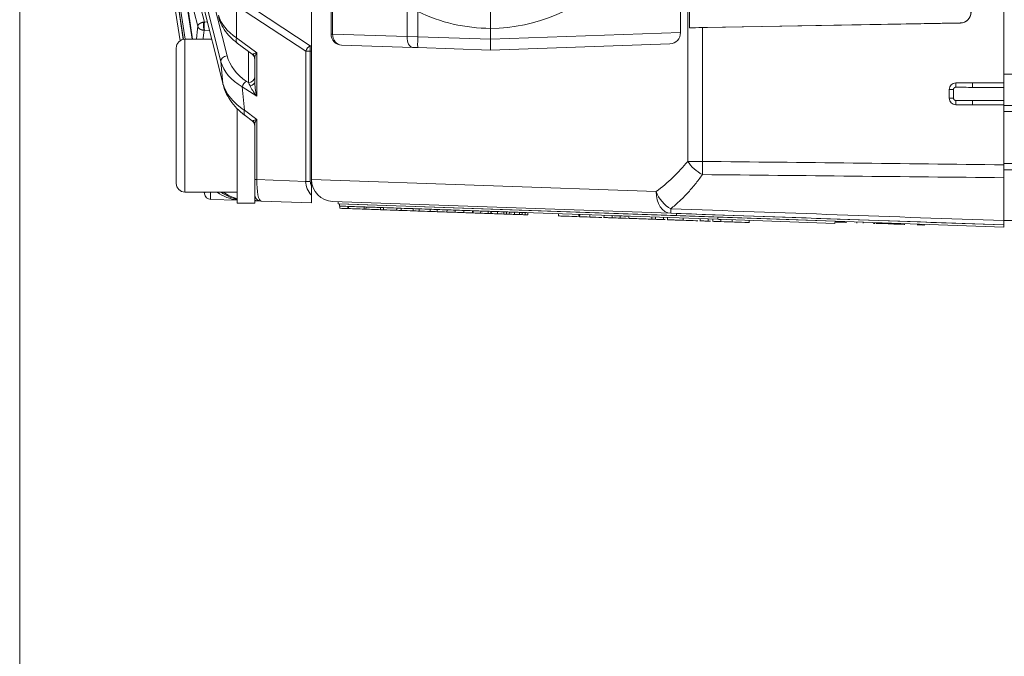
# Model space of a CAD drawing. Header units: millimetres. Extents: x 4 to 836, y 5 to 589.
# Tile 76 of 163: x 463 to 509, y 437 to 466. Entities that reach past the tile are written whole.
import ezdxf

# ---------------------------------------------------------------- set-up
doc = ezdxf.new("R2010")
doc.units = ezdxf.units.MM
doc.layers.add('1', color=7, linetype='Continuous', true_color=0xffffff)

msp = doc.modelspace()

# ---------------------------------------------------------------- linework, layer by layer
at = {"layer": '1', "color": 251, "linetype": 'Continuous', "lineweight": 18}
for p, q in [((463.492, 414.08), (463.492, 552.791)), ((508.558, 463.335), (509.158, 463.335)), ((508.558, 456.635), (509.158, 456.635))]:
    msp.add_line(p, q, dxfattribs=at)
at = {"layer": '1', "color": 252, "linetype": 'Continuous', "lineweight": 18}
for p, q in [((476.858, 508.352), (476.858, 458.518)), ((508.558, 503.935), (508.558, 462.935)), ((494.164, 465.467), (494.164, 501.404)), ((506.561, 465.684), (494.164, 465.467)), ((494.756, 465.471), (506.568, 465.677)), ((506.058, 462.235), (506.058, 462.635)), ((506.358, 462.935), (507.126, 462.935)), ((507.126, 462.935), (507.126, 462.935)), ((507.126, 462.935), (508.558, 462.935)), ((508.558, 462.935), (508.558, 462.735)), ((508.558, 462.735), (508.558, 462.135)), ((507.126, 461.935), (506.358, 461.935)), ((508.558, 461.935), (507.126, 461.935)), ((508.558, 462.135), (508.558, 461.935)), ((508.558, 461.935), (508.558, 459.186)), ((509.158, 461.91), (508.558, 461.91)), ((508.558, 458.96), (509.158, 458.96)), ((508.558, 456.628), (508.558, 458.597)), ((476.858, 458.508), (476.858, 458.518)), ((493.309, 456.968), (477.823, 457.509))]:
    msp.add_line(p, q, dxfattribs=at)
at = {"layer": '1', "color": 252, "linetype": 'Continuous', "lineweight": 13}
for p, q in [((494.084, 459.346), (494.084, 507.525)), ((494.756, 465.471), (494.756, 459.346)), ((506.568, 465.677), (506.561, 465.684)), ((506.255, 462.635), (506.058, 462.635)), ((506.255, 462.235), (506.255, 462.635)), ((506.357, 462.737), (506.358, 462.935)), ((507.126, 462.935), (507.126, 462.735)), ((507.126, 462.735), (508.558, 462.735)), ((506.255, 462.235), (506.058, 462.235)), ((506.357, 462.134), (506.358, 461.935)), ((508.558, 462.135), (507.126, 462.135)), ((507.126, 462.135), (507.126, 461.935)), ((508.558, 461.625), (509.158, 461.625)), ((494.756, 459.346), (494.084, 459.346)), ((508.558, 459.245), (509.158, 459.245)), ((476.858, 458.518), (492.637, 457.967))]:
    msp.add_line(p, q, dxfattribs=at)
at = {"layer": '1', "color": 27, "linetype": 'Continuous', "lineweight": 18}
for p, q in [((477.749, 465.173), (477.749, 501.698)), ((493.752, 501.632), (493.752, 465.239)), ((470.376, 472.609), (472.803, 462.863)), ((470.19, 470.207), (470.983, 464.928)), ((470.843, 464.872), (470.233, 468.723)), ((470.835, 468.741), (471.407, 464.935)), ((485.049, 465.435), (485.049, 464.935)), ((485.049, 464.435), (485.049, 464.935)), ((473.458, 464.761), (474.137, 464.256)), ((481.48, 464.56), (478.232, 464.673)), ((481.723, 464.552), (481.48, 464.56)), ((485.049, 464.435), (481.723, 464.552)), ((493.269, 464.722), (485.049, 464.435)), ((474.258, 462.993), (474.258, 464.061)), ((473.818, 461.442), (474.137, 461.204)), ((474.258, 458.508), (474.258, 461.009)), ((474.258, 457.825), (474.258, 458.508)), ((476.858, 458.508), (476.858, 458.194)), ((471.954, 457.859), (471.941, 457.935)), ((476.858, 457.791), (476.858, 457.445)), ((473.458, 457.563), (472.239, 457.606)), ((474.548, 457.525), (474.258, 457.535)), ((476.858, 457.445), (474.548, 457.525))]:
    msp.add_line(p, q, dxfattribs=at)
at = {"layer": '1', "color": 27, "linetype": 'Continuous', "lineweight": 13}
for p, q in [((477.818, 501.698), (477.818, 465.173)), ((470.406, 474.408), (472.989, 464.181)), ((472.703, 463.911), (470.119, 474.138)), ((470.37, 472.657), (472.797, 462.911)), ((470.553, 470.419), (471.385, 464.935)), ((470.189, 470.227), (470.986, 464.929)), ((471.072, 464.935), (470.267, 470.244)), ((471.059, 469.254), (471.95, 465.727)), ((470.843, 468.704), (471.409, 464.935)), ((471.644, 465.534), (470.843, 468.704)), ((473.626, 466.72), (476.79, 464.639)), ((481.237, 465.06), (481.237, 466.759)), ((473.425, 466.474), (473.425, 465.002)), ((476.588, 464.394), (473.425, 466.474)), ((481.723, 466.202), (481.723, 465.051)), ((472.089, 465.731), (471.95, 465.727)), ((471.95, 465.349), (472.186, 465.341)), ((473.425, 465.002), (474.346, 464.317)), ((477.818, 465.173), (477.749, 465.173)), ((477.818, 465.173), (481.237, 465.06)), ((481.237, 465.06), (481.723, 465.051)), ((481.723, 465.051), (485.049, 464.935)), ((485.049, 464.935), (493.752, 465.239)), ((476.79, 464.639), (476.858, 464.642)), ((476.79, 464.639), (476.801, 464.394)), ((473.969, 462.955), (473.969, 464.382)), ((474.346, 464.317), (474.346, 462.328)), ((476.588, 464.394), (476.801, 464.394)), ((476.588, 458.43), (476.588, 464.394)), ((476.858, 464.396), (476.801, 464.394)), ((476.801, 464.394), (476.801, 458.43)), ((472.797, 462.911), (472.703, 463.911)), ((474.346, 462.328), (473.683, 462.764)), ((473.683, 462.764), (473.785, 461.682)), ((473.884, 463.01), (473.969, 462.955)), ((473.785, 461.682), (474.346, 461.265)), ((474.346, 461.265), (474.346, 458.508)), ((474.258, 458.508), (474.346, 458.508)), ((474.346, 458.508), (476.588, 458.43)), ((476.588, 458.43), (476.801, 458.43))]:
    msp.add_line(p, q, dxfattribs=at)
at = {"layer": '1', "color": 9, "linetype": 'Continuous', "lineweight": 13}
for p, q in [((471.058, 460.095), (471.058, 464.935)), ((471.058, 457.935), (471.058, 460.095))]:
    msp.add_line(p, q, dxfattribs=at)
at = {"layer": '1', "color": 9, "linetype": 'Continuous', "lineweight": 18}
for p, q in [((472.287, 464.935), (471.058, 464.935)), ((470.658, 464.535), (470.658, 460.248)), ((473.458, 461.435), (473.458, 461.762)), ((473.458, 457.435), (473.458, 461.435)), ((470.658, 460.248), (470.658, 458.335)), ((471.058, 457.935), (473.458, 457.935)), ((474.258, 457.435), (474.258, 457.825)), ((473.458, 457.435), (474.258, 457.435))]:
    msp.add_line(p, q, dxfattribs=at)
at = {"layer": '1', "color": 18, "linetype": 'Continuous', "lineweight": 18}
for p, q in [((478.073, 457.4), (478.077, 457.5)), ((478.073, 457.4), (493.564, 456.859)), ((493.564, 456.859), (493.567, 456.959)), ((493.564, 456.859), (508.555, 456.335)), ((493.567, 456.959), (508.558, 456.435)), ((508.555, 456.335), (508.558, 456.435))]:
    msp.add_line(p, q, dxfattribs=at)
at = {"layer": '1', "color": 7, "linetype": 'Continuous', "lineweight": 18}
for p, q in [((478.144, 457.397), (478.14, 457.297)), ((478.14, 457.297), (495.456, 456.692)), ((478.144, 457.397), (495.459, 456.792)), ((488.388, 457.04), (488.388, 457.039)), ((488.425, 457.038), (488.425, 457.038)), ((488.506, 457.036), (488.506, 457.035)), ((488.66, 457.03), (488.66, 457.029)), ((489.176, 457.011), (489.176, 457.012)), ((489.941, 456.985), (489.941, 456.985)), ((489.976, 456.984), (489.976, 456.984)), ((490.03, 456.982), (490.03, 456.982)), ((495.459, 456.792), (495.456, 456.692)), ((495.459, 456.792), (500.83, 456.605)), ((495.456, 456.692), (500.827, 456.505)), ((500.677, 456.611), (500.677, 456.61)), ((500.83, 456.605), (500.827, 456.505)), ((501.192, 456.593), (501.191, 456.557)), ((501.341, 456.587), (501.339, 456.536)), ((501.344, 456.692), (501.344, 456.687)), ((501.823, 456.571), (501.821, 456.519)), ((501.826, 456.676), (501.826, 456.67)), ((502.115, 456.509), (502.117, 456.56)), ((502.12, 456.66), (502.12, 456.665)), ((502.641, 456.491), (502.643, 456.542)), ((502.646, 456.642), (502.646, 456.647)), ((502.911, 456.497), (502.912, 456.532)), ((502.917, 456.497), (502.917, 456.481)), ((502.922, 456.637), (502.922, 456.632)), ((503.427, 456.479), (503.428, 456.514)), ((503.859, 456.464), (503.86, 456.499)), ((504.007, 456.494), (504.006, 456.443)), ((504.011, 456.599), (504.011, 456.594)), ((504.809, 456.566), (504.809, 456.571)), ((504.853, 456.414), (504.855, 456.465)), ((504.858, 456.565), (504.858, 456.57)), ((504.908, 456.412), (504.909, 456.463)), ((504.913, 456.563), (504.913, 456.568))]:
    msp.add_line(p, q, dxfattribs=at)
at = {"layer": '1', "color": 163, "linetype": 'Continuous', "lineweight": 18}
for p, q in [((478.15, 457.296), (478.147, 457.196)), ((478.518, 457.283), (478.515, 457.183)), ((478.553, 457.282), (478.549, 457.182)), ((479.265, 457.257), (479.261, 457.157)), ((479.352, 457.254), (479.349, 457.154)), ((480.011, 457.231), (480.007, 457.131)), ((480.152, 457.226), (480.149, 457.126)), ((480.757, 457.205), (480.754, 457.105)), ((480.964, 457.198), (480.961, 457.098)), ((481.516, 457.179), (481.512, 457.079)), ((481.789, 457.169), (481.786, 457.069)), ((482.288, 457.152), (482.284, 457.052)), ((482.615, 457.14), (482.611, 457.04)), ((483.06, 457.125), (483.056, 457.025)), ((483.44, 457.112), (483.436, 457.012)), ((483.832, 457.098), (483.828, 456.998)), ((484.223, 457.084), (484.22, 456.984)), ((484.265, 457.083), (484.262, 456.983)), ((484.604, 457.071), (484.6, 456.971)), ((484.942, 457.059), (484.939, 456.959)), ((485.07, 457.055), (485.067, 456.955)), ((485.09, 457.054), (485.087, 456.954)), ((485.376, 457.044), (485.372, 456.944)), ((485.661, 457.034), (485.657, 456.934)), ((485.789, 457.029), (485.786, 456.93)), ((485.916, 457.025), (485.912, 456.925)), ((486.148, 457.017), (486.144, 456.917)), ((486.38, 457.009), (486.376, 456.909)), ((486.508, 457.004), (486.504, 456.904)), ((486.636, 457), (486.632, 456.9)), ((486.764, 456.995), (486.76, 456.896))]:
    msp.add_line(p, q, dxfattribs=at)
at = {"layer": '1', "color": 5, "linetype": 'Continuous', "lineweight": 18}
for p, q in [((488.164, 456.947), (488.16, 456.834)), ((489.103, 456.914), (489.099, 456.801)), ((489.602, 456.796), (489.605, 456.896)), ((490.253, 456.874), (490.249, 456.761)), ((490.617, 456.761), (490.62, 456.86)), ((490.985, 456.748), (490.989, 456.848)), ((491.202, 456.84), (491.202, 456.841)), ((491.384, 456.834), (491.38, 456.721)), ((492.436, 456.798), (492.432, 456.685)), ((492.614, 456.791), (492.61, 456.678)), ((493.153, 456.773), (493.15, 456.66)), ((493.879, 456.747), (493.875, 456.634)), ((491.198, 456.728), (491.198, 456.74)), ((494.659, 456.72), (494.655, 456.607)), ((495.233, 456.7), (495.229, 456.587)), ((496.112, 456.556), (496.116, 456.669)), ((496.901, 456.529), (496.904, 456.642))]:
    msp.add_line(p, q, dxfattribs=at)
at = {"layer": '1', "color": 5, "linetype": 'Continuous', "lineweight": 13}
for p, q in [((489.133, 456.812), (489.137, 456.912)), ((492.98, 456.778), (492.977, 456.678)), ((495.02, 456.607), (495.024, 456.707)), ((495.602, 456.687), (495.599, 456.587))]:
    msp.add_line(p, q, dxfattribs=at)
at = {"layer": '1', "color": 7, "linetype": 'Continuous', "lineweight": 13}
for p, q in [((502.765, 456.502), (502.767, 456.538)), ((502.958, 456.495), (502.959, 456.531)), ((503.289, 456.484), (503.29, 456.519))]:
    msp.add_line(p, q, dxfattribs=at)
at = {"layer": '1', "color": 27, "linetype": 'Continuous', "lineweight": 13}
for centre, start, end in [((485.014, 473.185), 270.258, 89.742), ((485.084, 473.185), 244.2982, 269.742)]:
    msp.add_arc(centre, 7.75, start, end, dxfattribs=at)
at = {"layer": '1', "color": 9, "linetype": 'Continuous', "lineweight": 18}
for centre, start, end in [((471.058, 464.535), 90, 180), ((471.058, 458.335), 180, 270)]:
    msp.add_arc(centre, 0.4, start, end, dxfattribs=at)
at = {"layer": '1', "color": 27, "linetype": 'Continuous', "lineweight": 18}
for centre, radius, start, end in [((478.249, 465.173), 0.5, 180, 268), ((473.958, 464.016), 0.3, 0, 54.4785), ((473.958, 460.964), 0.3, 0, 54.0704), ((472.25, 457.906), 0.3, 189, 268), ((474.558, 457.825), 0.3, 180, 268)]:
    msp.add_arc(centre, radius, start, end, dxfattribs=at)
at = {"layer": '1', "color": 252, "linetype": 'Continuous', "lineweight": 18}
for centre, start, end in [((506.358, 462.635), 90, 180), ((506.358, 462.235), 180, 270)]:
    msp.add_arc(centre, 0.3, start, end, dxfattribs=at)
at = {"layer": '1', "color": 27, "linetype": 'Continuous', "lineweight": 13}
for centre, major_axis, ratio, start_param, end_param in [((475.546, 466.257), (2.998, -0.19), 0.628654, 3.356049, 3.966914), ((472.231, 461.424), (0.389, -4.61), 0.116516, 3.60195, 3.836804), ((473.637, 465.002), (0.179, 0.241), 0.626002, 2.006069, 3.141568), ((478.249, 465.173), (0.017, 0.5), 0.862313, 1.6009, 3.141593), ((481.497, 465.06), (0.017, 0.5), 0.520272, 1.588963, 3.141593), ((481.74, 465.051), (-0.017, -0.5), 0.034878, 4.713607, 6.283185), ((476.801, 464.394), (-0.165, -0.251), 0.641183, 3.985107, 5.111399), ((473, 463.936), (0.291, 0.073), 0.813646, 1.403327, 2.94047), ((475.651, 464.522), (2.708, -0.085), 0.747925, 3.352632, 4.025525), ((473.958, 464.763), (0.215, -0.517), 0.179539, 5.991239, 6.341384), ((474.558, 464.317), (0.388, 0.083), 0.13042, 2.120449, 2.905848), ((473.958, 464.061), (-0.3, 0), 0.919568, 3.141593, 3.890388), ((474.558, 464.317), (0.265, 0.346), 0.403982, 1.870958, 2.656356), ((475.661, 464.276), (3.007, 0.015), 0.665515, 3.317913, 3.990806), ((473.958, 463.2), (-0.3, 0), 0.819152, 1.605703, 3.141593), ((475.779, 463.032), (3.018, -0.421), 0.653782, 3.412279, 4.085172), ((473.094, 462.936), (-0.291, -0.073), 0.80794, 6.084796, 6.283384), ((473.895, 462.764), (0.165, 0.251), 0.641183, 0.843515, 1.969807), ((473.958, 462.723), (0.206, -0.477), 0.213451, 1.642742, 1.983635), ((473.958, 462.993), (-0.3, 0), 0.669801, 1.864173, 3.141593), ((474.558, 462.328), (0.541, -0.66), 0.194741, 3.768855, 4.554253), ((474.558, 462.328), (0.223, -0.939), 0.214071, 3.87631, 4.661708), ((473.997, 461.682), (-0.179, -0.241), 0.626002, 5.147662, 6.283182), ((474.558, 461.265), (0.388, 0.083), 0.13042, 2.120449, 2.905848), ((474.558, 461.265), (0.265, 0.346), 0.403982, 1.870958, 2.656356), ((473.958, 461.711), (0.215, -0.517), 0.179539, 5.99126, 6.341384), ((473.958, 461.009), (-0.3, 0), 0.919568, 3.141593, 3.890388), ((474.558, 458.526), (0.009, 1), 0.211935, 1.590052, 3.136168), ((477.79, 458.413), (1.202, -0.042), 0.831726, 3.166273, 3.853694), ((477.79, 458.413), (-0.99, 0.035), 0.706891, 0.02468, 0.367353), ((472.25, 457.906), (-0.296, -0.047), 0.49948, 5.783695, 6.283185), ((472.25, 457.906), (0.01, 0.3), 0.060338, 1.473747, 3.141593), ((473.916, 459.549), (1.567, -1.354), 0.94297, 4.818704, 5.167459), ((474.558, 457.825), (0.582, -0.02), 0.515554, 4.188459, 4.712389)]:
    msp.add_ellipse(centre, major_axis=major_axis, ratio=ratio, start_param=start_param, end_param=end_param, dxfattribs=at)
at = {"layer": '1', "color": 252, "linetype": 'Continuous', "lineweight": 18}
for centre, major_axis, ratio, start_param, end_param in [((506.551, 466.184), (0.428, -0.26), 0.997308, 5.277434, 6.828351), ((506.558, 466.177), (0.428, -0.26), 0.997308, 5.277434, 6.828351), ((494.791, 465.506), (1, 0.019), 0.034915, 4.033531, 4.676829), ((477.858, 458.508), (0.707, 0.707), 1, 2.356194, 3.892084)]:
    msp.add_ellipse(centre, major_axis=major_axis, ratio=ratio, start_param=start_param, end_param=end_param, dxfattribs=at)
at = {"layer": '1', "color": 27, "linetype": 'Continuous', "lineweight": 18}
for centre, major_axis, ratio, start_param, end_param in [((493.268, 465.223), (0.19, 0.467), 0.954432, 3.545796, 5.115375), ((473.71, 459.556), (2, 0), 1, 4.086059, 4.586222), ((473.804, 459.552), (1.463, -1.452), 0.943902, 4.89087, 5.29175)]:
    msp.add_ellipse(centre, major_axis=major_axis, ratio=ratio, start_param=start_param, end_param=end_param, dxfattribs=at)
at = {"layer": '1', "color": 252, "linetype": 'Continuous', "lineweight": 13}
for centre, major_axis, ratio, start_param, end_param in [((488.322, 463.935), (7.367, 0), 0.99939, 5.338077, 5.610261), ((494.791, 459.346), (0.782, -0.624), 0.529088, 4.126635, 5.070538), ((494.791, 459.346), (-0.012, -1), 0.034897, 4.712801, 5.363836), ((493.344, 457.967), (-0.035, -0.999), 0.706891, 4.737069, 6.283185), ((493.344, 457.967), (0.585, -0.811), 0.629764, 4.285595, 5.384655), ((493.344, 457.967), (-0.035, -0.999), 0.011831, 5.629885, 6.283185)]:
    msp.add_ellipse(centre, major_axis=major_axis, ratio=ratio, start_param=start_param, end_param=end_param, dxfattribs=at)
at = {"layer": '1', "color": 27, "linetype": 'Continuous', "lineweight": 18}
for points, knots in [([(485.049, 466.435), (485.049, 466.435), (485.049, 466.435), (485.049, 466.435), (485.049, 466.435), (485.049, 466.434), (485.049, 466.432), (485.049, 466.427), (485.049, 466.422), (485.049, 466.413), (485.049, 466.409), (485.049, 466.401), (485.049, 466.397), (485.049, 466.382), (485.049, 466.36), (485.049, 466.326), (485.049, 466.301), (485.049, 466.284), (485.049, 466.276), (485.049, 466.23), (485.049, 466.189), (485.049, 466.119), (485.049, 466.095), (485.049, 466.057), (485.049, 466.044), (485.049, 466.018), (485.049, 466.004), (485.049, 465.936), (485.049, 465.879), (485.049, 465.803), (485.049, 465.788), (485.049, 465.757), (485.049, 465.741), (485.049, 465.694), (485.049, 465.662), (485.049, 465.566), (485.049, 465.502), (485.049, 465.435)], [0, 0, 0, 0, 0.00772, 0.015533, 0.015533, 0.031159, 0.062412, 0.062412, 0.124918, 0.124918, 0.156171, 0.156171, 0.187424, 0.187424, 0.24993, 0.312436, 0.343689, 0.343689, 0.374941, 0.374941, 0.499953, 0.499953, 0.562459, 0.562459, 0.593712, 0.593712, 0.624965, 0.624965, 0.749977, 0.749977, 0.78123, 0.78123, 0.812482, 0.812482, 0.874988, 0.874988, 1, 1, 1, 1]), ([(472.596, 465.97), (472.614, 465.895), (472.679, 465.694), (472.845, 465.377), (473.114, 465.045), (473.339, 464.85), (473.458, 464.761)], [0, 0, 0, 0, 0.166279, 0.454334, 0.73994, 1, 1, 1, 1]), ([(471.95, 465.727), (471.95, 465.725), (471.95, 465.722), (471.949, 465.718), (471.949, 465.713), (471.948, 465.709), (471.948, 465.704), (471.948, 465.699), (471.947, 465.694), (471.947, 465.689), (471.947, 465.683), (471.946, 465.678), (471.946, 465.672), (471.946, 465.667), (471.945, 465.661), (471.945, 465.655), (471.945, 465.649), (471.945, 465.644), (471.944, 465.638), (471.944, 465.632), (471.944, 465.626), (471.944, 465.619), (471.944, 465.613), (471.943, 465.607), (471.943, 465.601), (471.943, 465.595), (471.943, 465.589), (471.943, 465.583), (471.943, 465.577), (471.943, 465.57), (471.943, 465.564), (471.943, 465.558), (471.943, 465.552), (471.942, 465.546), (471.942, 465.54), (471.942, 465.534), (471.942, 465.526), (471.942, 465.516), (471.943, 465.504), (471.943, 465.492), (471.943, 465.48), (471.943, 465.468), (471.943, 465.456), (471.944, 465.444), (471.944, 465.432), (471.945, 465.421), (471.945, 465.41), (471.946, 465.4), (471.946, 465.39), (471.947, 465.38), (471.948, 465.371), (471.948, 465.363), (471.949, 465.355), (471.95, 465.351), (471.95, 465.349)], [0, 0, 0, 0, 0.01571, 0.031336, 0.046877, 0.062333, 0.077705, 0.092994, 0.108197, 0.123317, 0.138353, 0.153305, 0.168173, 0.182957, 0.197657, 0.212274, 0.226807, 0.241256, 0.255622, 0.269905, 0.284105, 0.298221, 0.312254, 0.326204, 0.340071, 0.353855, 0.367557, 0.381175, 0.394711, 0.408164, 0.421535, 0.434823, 0.448029, 0.461152, 0.474194, 0.487153, 0.50003, 0.526623, 0.553564, 0.580855, 0.608496, 0.636488, 0.664832, 0.693528, 0.722576, 0.751978, 0.781735, 0.811846, 0.842313, 0.873135, 0.904315, 0.935852, 0.967747, 1, 1, 1, 1]), ([(472.803, 462.863), (472.823, 462.784), (472.891, 462.567), (473.063, 462.223), (473.342, 461.857), (473.611, 461.601), (473.777, 461.472), (473.818, 461.442)], [0, 0, 0, 0, 0.150621, 0.41657, 0.681705, 0.92412, 1, 1, 1, 1]), ([(476.858, 458.194), (476.858, 458.157), (476.858, 458.121), (476.858, 458.048), (476.858, 458.012), (476.858, 457.968), (476.858, 457.959), (476.858, 457.942), (476.858, 457.933), (476.858, 457.908), (476.858, 457.892), (476.858, 457.86), (476.858, 457.845), (476.858, 457.817), (476.858, 457.803), (476.858, 457.791)], [0, 0, 0, 0, 0.25, 0.25, 0.5, 0.5, 0.5625, 0.5625, 0.625, 0.625, 0.75, 0.75, 0.875, 0.875, 1, 1, 1, 1])]:
    msp.add_open_spline(points, degree=3, knots=knots, dxfattribs=at)
at = {"layer": '1', "color": 27, "linetype": 'Continuous', "lineweight": 13}
for points, knots in [([(471.644, 465.534), (471.644, 465.536), (471.644, 465.539), (471.645, 465.544), (471.647, 465.549), (471.648, 465.553), (471.649, 465.557), (471.651, 465.561), (471.652, 465.565), (471.654, 465.569), (471.656, 465.572), (471.657, 465.576), (471.659, 465.579), (471.661, 465.582), (471.663, 465.584), (471.664, 465.587), (471.666, 465.589), (471.67, 465.596), (471.679, 465.606), (471.692, 465.621), (471.707, 465.634), (471.722, 465.645), (471.735, 465.654), (471.748, 465.662), (471.762, 465.67), (471.776, 465.677), (471.79, 465.684), (471.805, 465.69), (471.82, 465.696), (471.835, 465.702), (471.85, 465.707), (471.866, 465.711), (471.881, 465.715), (471.897, 465.719), (471.907, 465.721), (471.913, 465.722)], [0, 0, 0, 0, 0.022009, 0.043165, 0.063468, 0.082917, 0.101513, 0.119257, 0.136147, 0.152184, 0.167367, 0.181698, 0.195175, 0.2078, 0.219571, 0.23049, 0.240555, 0.249767, 0.318478, 0.383071, 0.443565, 0.499985, 0.54198, 0.583327, 0.624039, 0.664131, 0.703621, 0.742523, 0.780857, 0.81864, 0.855892, 0.892633, 0.928883, 0.964665, 1, 1, 1, 1]), ([(471.94, 465.349), (471.937, 465.349), (471.931, 465.349), (471.923, 465.35), (471.914, 465.35), (471.905, 465.351), (471.897, 465.352), (471.888, 465.354), (471.88, 465.355), (471.871, 465.357), (471.862, 465.359), (471.854, 465.361), (471.845, 465.363), (471.836, 465.365), (471.828, 465.368), (471.82, 465.371), (471.811, 465.374), (471.803, 465.377), (471.795, 465.38), (471.786, 465.384), (471.778, 465.388), (471.771, 465.392), (471.763, 465.396), (471.755, 465.4), (471.748, 465.405), (471.737, 465.412), (471.723, 465.422), (471.706, 465.435), (471.69, 465.451), (471.68, 465.463), (471.673, 465.473), (471.669, 465.478), (471.665, 465.485), (471.66, 465.492), (471.655, 465.501), (471.651, 465.511), (471.647, 465.522), (471.645, 465.53), (471.644, 465.534)], [0, 0, 0, 0, 0.019038, 0.038211, 0.057521, 0.076971, 0.096566, 0.116308, 0.1362, 0.156245, 0.176446, 0.196806, 0.217329, 0.238016, 0.258872, 0.279898, 0.301097, 0.322473, 0.344027, 0.365763, 0.387684, 0.409791, 0.432088, 0.454578, 0.477263, 0.500145, 0.556044, 0.61631, 0.680976, 0.750076, 0.767454, 0.788786, 0.814073, 0.84332, 0.876531, 0.91371, 0.954865, 1, 1, 1, 1]), ([(471.94, 465.349), (471.932, 465.303), (471.924, 465.253), (471.913, 465.173), (471.91, 465.146), (471.904, 465.089), (471.9, 465.059), (471.895, 465.005), (471.893, 464.979), (471.89, 464.953)], [0, 0, 0, 0, 0.414507, 0.414507, 0.621761, 0.621761, 0.829015, 0.829015, 1, 1, 1, 1]), ([(471.94, 465.349), (471.938, 465.353), (471.936, 465.357), (471.932, 465.367), (471.927, 465.384), (471.922, 465.405), (471.914, 465.451), (471.909, 465.487), (471.904, 465.562), (471.903, 465.6), (471.905, 465.668), (471.908, 465.699), (471.913, 465.722)], [0, 0, 0, 0, 0.0625, 0.0625, 0.125, 0.25, 0.25, 0.5, 0.5, 0.75, 0.75, 1, 1, 1, 1])]:
    msp.add_open_spline(points, degree=3, knots=knots, dxfattribs=at)
for points in [[(471.913, 465.722), (471.925, 465.724), (471.937, 465.726), (471.95, 465.727)], [(471.94, 465.349), (471.943, 465.349), (471.947, 465.349), (471.95, 465.349)]]:
    msp.add_open_spline(points, degree=3, dxfattribs=at)
at = {"layer": '1', "color": 252, "linetype": 'Continuous', "lineweight": 13}
for points, knots in [([(506.255, 462.635), (506.255, 462.642), (506.255, 462.649), (506.258, 462.662), (506.26, 462.668), (506.265, 462.681), (506.268, 462.687), (506.276, 462.698), (506.28, 462.703), (506.289, 462.712), (506.295, 462.717), (506.306, 462.724), (506.312, 462.727), (506.324, 462.732), (506.331, 462.734), (506.344, 462.737), (506.35, 462.737), (506.357, 462.737)], [0, 0, 0, 0, 0.125, 0.125, 0.25, 0.25, 0.375, 0.375, 0.5, 0.5, 0.625, 0.625, 0.75, 0.75, 0.875, 0.875, 1, 1, 1, 1]), ([(506.357, 462.134), (506.35, 462.134), (506.344, 462.134), (506.33, 462.137), (506.324, 462.139), (506.312, 462.144), (506.306, 462.147), (506.295, 462.154), (506.289, 462.159), (506.28, 462.168), (506.276, 462.173), (506.268, 462.184), (506.265, 462.19), (506.26, 462.202), (506.258, 462.209), (506.255, 462.222), (506.255, 462.229), (506.255, 462.235)], [0, 0, 0, 0, 0.125, 0.125, 0.25, 0.25, 0.375, 0.375, 0.5, 0.5, 0.625, 0.625, 0.75, 0.75, 0.875, 0.875, 1, 1, 1, 1]), ([(494.756, 458.74), (494.647, 458.586), (494.536, 458.438), (494.306, 458.154), (494.188, 458.018), (493.946, 457.758), (493.822, 457.633), (493.569, 457.395), (493.44, 457.282), (493.309, 457.174)], [0, 0, 0, 0, 0.25, 0.25, 0.5, 0.5, 0.75, 0.75, 1, 1, 1, 1])]:
    msp.add_open_spline(points, degree=3, knots=knots, dxfattribs=at)
for points in [[(506.357, 462.737), (506.614, 462.736), (506.87, 462.735), (507.126, 462.735)], [(507.126, 462.135), (506.87, 462.135), (506.614, 462.135), (506.357, 462.134)], [(494.756, 459.346), (499.357, 459.292), (503.957, 459.239), (508.558, 459.186)], [(508.558, 458.597), (503.957, 458.644), (499.357, 458.692), (494.756, 458.74)], [(493.309, 457.174), (498.392, 456.992), (503.475, 456.81), (508.558, 456.628)]]:
    msp.add_open_spline(points, degree=3, dxfattribs=at)
at = {"layer": '1', "color": 252, "linetype": 'Continuous', "lineweight": 18}
for points, knots in [([(508.558, 459.186), (508.558, 459.133), (508.558, 459.029), (508.558, 458.927), (508.558, 458.826), (508.558, 458.729), (508.558, 458.639), (508.558, 458.597)], [0, 0, 0, 0, 0.25, 0.5, 0.5, 0.75, 1, 1, 1, 1]), ([(508.558, 456.628), (508.558, 456.597), (508.558, 456.542), (508.558, 456.501), (508.558, 456.468), (508.558, 456.444), (508.558, 456.435), (508.558, 456.435)], [0, 0, 0, 0, 0.2502, 0.5004, 0.5004, 0.750601, 1, 1, 1, 1])]:
    msp.add_open_spline(points, degree=3, knots=knots, dxfattribs=at)
at = {"layer": '1', "color": 163, "linetype": 'Continuous', "lineweight": 18}
for points in [[(478.15, 457.296), (478.273, 457.292), (478.396, 457.288), (478.518, 457.283)], [(478.518, 457.283), (478.53, 457.283), (478.541, 457.283), (478.553, 457.282)], [(478.553, 457.282), (478.79, 457.274), (479.027, 457.266), (479.265, 457.257)], [(479.265, 457.257), (479.294, 457.256), (479.323, 457.255), (479.352, 457.254)], [(479.352, 457.254), (479.572, 457.247), (479.791, 457.239), (480.011, 457.231)], [(480.011, 457.231), (480.058, 457.23), (480.105, 457.228), (480.152, 457.226)], [(480.152, 457.226), (480.354, 457.219), (480.556, 457.212), (480.757, 457.205)], [(480.757, 457.205), (480.826, 457.203), (480.895, 457.2), (480.964, 457.198)], [(480.964, 457.198), (481.148, 457.192), (481.332, 457.185), (481.516, 457.179)], [(478.147, 457.196), (478.27, 457.192), (478.392, 457.188), (478.515, 457.183)], [(478.515, 457.183), (478.526, 457.183), (478.538, 457.183), (478.549, 457.182)], [(478.549, 457.182), (478.787, 457.174), (479.024, 457.166), (479.261, 457.157)], [(479.261, 457.157), (479.29, 457.156), (479.32, 457.155), (479.349, 457.154)], [(479.349, 457.154), (479.568, 457.147), (479.788, 457.139), (480.007, 457.131)], [(480.007, 457.131), (480.055, 457.13), (480.102, 457.128), (480.149, 457.126)], [(480.149, 457.126), (480.35, 457.119), (480.552, 457.112), (480.754, 457.105)], [(480.754, 457.105), (480.823, 457.103), (480.892, 457.1), (480.961, 457.098)], [(480.961, 457.098), (481.144, 457.092), (481.328, 457.085), (481.512, 457.079)], [(481.512, 457.079), (481.603, 457.076), (481.695, 457.072), (481.786, 457.069)], [(481.516, 457.179), (481.607, 457.176), (481.698, 457.172), (481.789, 457.169)], [(481.786, 457.069), (481.952, 457.063), (482.118, 457.058), (482.284, 457.052)], [(481.789, 457.169), (481.955, 457.163), (482.121, 457.158), (482.288, 457.152)], [(482.284, 457.052), (482.393, 457.048), (482.502, 457.044), (482.611, 457.04)], [(482.288, 457.152), (482.397, 457.148), (482.506, 457.144), (482.615, 457.14)], [(482.611, 457.04), (482.759, 457.035), (482.908, 457.03), (483.056, 457.025)], [(482.615, 457.14), (482.763, 457.135), (482.911, 457.13), (483.06, 457.125)], [(483.056, 457.025), (483.183, 457.02), (483.31, 457.016), (483.436, 457.012)], [(483.06, 457.125), (483.186, 457.12), (483.313, 457.116), (483.44, 457.112)], [(483.436, 457.012), (483.567, 457.007), (483.698, 457.002), (483.828, 456.998)], [(483.44, 457.112), (483.57, 457.107), (483.701, 457.102), (483.832, 457.098)], [(483.828, 456.998), (483.959, 456.993), (484.089, 456.989), (484.22, 456.984)], [(483.832, 457.098), (483.962, 457.093), (484.093, 457.089), (484.223, 457.084)], [(484.22, 456.984), (484.234, 456.984), (484.248, 456.983), (484.262, 456.983)], [(484.223, 457.084), (484.237, 457.084), (484.251, 457.083), (484.265, 457.083)], [(484.262, 456.983), (484.374, 456.979), (484.487, 456.975), (484.6, 456.971)], [(484.265, 457.083), (484.378, 457.079), (484.491, 457.075), (484.604, 457.071)], [(484.6, 456.971), (484.713, 456.967), (484.826, 456.963), (484.939, 456.959)], [(484.604, 457.071), (484.716, 457.067), (484.829, 457.063), (484.942, 457.059)], [(484.939, 456.959), (484.981, 456.958), (485.024, 456.956), (485.067, 456.955)], [(484.942, 457.059), (484.985, 457.058), (485.027, 457.056), (485.07, 457.055)], [(485.067, 456.955), (485.073, 456.954), (485.08, 456.954), (485.087, 456.954)], [(485.07, 457.055), (485.077, 457.054), (485.084, 457.054), (485.09, 457.054)], [(485.087, 456.954), (485.182, 456.951), (485.277, 456.947), (485.372, 456.944)], [(485.09, 457.054), (485.185, 457.051), (485.281, 457.047), (485.376, 457.044)], [(485.372, 456.944), (485.467, 456.941), (485.562, 456.937), (485.657, 456.934)], [(485.376, 457.044), (485.471, 457.041), (485.566, 457.037), (485.661, 457.034)], [(485.657, 456.934), (485.7, 456.933), (485.743, 456.931), (485.786, 456.93)], [(485.661, 457.034), (485.704, 457.032), (485.746, 457.031), (485.789, 457.029)], [(485.786, 456.93), (485.828, 456.928), (485.87, 456.927), (485.912, 456.925)], [(485.789, 457.029), (485.831, 457.028), (485.873, 457.027), (485.916, 457.025)], [(485.912, 456.925), (485.989, 456.922), (486.067, 456.92), (486.144, 456.917)], [(485.916, 457.025), (485.993, 457.022), (486.07, 457.02), (486.148, 457.017)], [(486.144, 456.917), (486.222, 456.914), (486.299, 456.912), (486.376, 456.909)], [(486.148, 457.017), (486.225, 457.014), (486.302, 457.012), (486.38, 457.009)], [(486.376, 456.909), (486.419, 456.907), (486.462, 456.906), (486.504, 456.904)], [(486.38, 457.009), (486.423, 457.007), (486.465, 457.006), (486.508, 457.004)], [(486.505, 456.904), (486.547, 456.903), (486.59, 456.901), (486.632, 456.9)], [(486.508, 457.004), (486.551, 457.003), (486.593, 457.001), (486.636, 457)], [(486.632, 456.9), (486.675, 456.898), (486.718, 456.897), (486.76, 456.896)], [(486.636, 457), (486.679, 456.998), (486.721, 456.997), (486.764, 456.995)]]:
    msp.add_open_spline(points, degree=3, dxfattribs=at)
at = {"layer": '1', "color": 5, "linetype": 'Continuous', "lineweight": 18}
for points, knots in [([(488.16, 456.846), (488.16, 456.846), (488.176, 456.846), (488.21, 456.845), (488.248, 456.843), (488.285, 456.842), (488.323, 456.841), (488.39, 456.838), (488.464, 456.836), (488.53, 456.833), (488.696, 456.828), (488.862, 456.822), (489.028, 456.816)], [0, 0, 0, 0, 0.098191, 0.098191, 0.098191, 0.229476, 0.229476, 0.229476, 0.422603, 0.422603, 0.422603, 1, 1, 1, 1]), ([(490.249, 456.773), (490.249, 456.773), (490.265, 456.773), (490.297, 456.772), (490.336, 456.77), (490.375, 456.769), (490.414, 456.768), (490.475, 456.766), (490.542, 456.763), (490.617, 456.761)], [0, 0, 0, 0, 0.219383, 0.219383, 0.219383, 0.552141, 0.552141, 0.552141, 1, 1, 1, 1]), ([(491.38, 456.734), (491.381, 456.734), (491.398, 456.733), (491.434, 456.732), (491.473, 456.731), (491.511, 456.729), (491.549, 456.728), (491.623, 456.725), (491.703, 456.723), (491.753, 456.721), (491.984, 456.713), (492.215, 456.705), (492.447, 456.697), (492.633, 456.69), (492.627, 456.69), (492.433, 456.697)], [0, 0, 0, 0, 0.046202, 0.046202, 0.046202, 0.103855, 0.103855, 0.103855, 0.192223, 0.192223, 0.192223, 0.70874, 0.70874, 0.70874, 1, 1, 1, 1]), ([(492.61, 456.691), (492.609, 456.691), (492.626, 456.69), (492.66, 456.689), (492.697, 456.688), (492.733, 456.687), (492.77, 456.685), (492.836, 456.683), (492.91, 456.68), (492.977, 456.678)], [0, 0, 0, 0, 0.236152, 0.236152, 0.236152, 0.539702, 0.539702, 0.539702, 1, 1, 1, 1]), ([(493.15, 456.672), (493.15, 456.672), (493.166, 456.672), (493.199, 456.67), (493.235, 456.669), (493.271, 456.668), (493.307, 456.667), (493.371, 456.664), (493.44, 456.662), (493.512, 456.659), (493.633, 456.655), (493.754, 456.651), (493.875, 456.647)], [0, 0, 0, 0, 0.118123, 0.118123, 0.118123, 0.275862, 0.275862, 0.275862, 0.515246, 0.515246, 0.515246, 1, 1, 1, 1]), ([(493.875, 456.647), (493.876, 456.647), (493.921, 456.645), (494.155, 456.637), (494.291, 456.632), (494.455, 456.627), (494.487, 456.625), (494.519, 456.624), (494.551, 456.623)], [0, 0, 0, 0, 0.32097, 0.32097, 0.873262, 0.873262, 0.873262, 1, 1, 1, 1]), ([(494.655, 456.62), (494.655, 456.62), (494.672, 456.619), (494.706, 456.618), (494.742, 456.617), (494.778, 456.615), (494.814, 456.614), (494.883, 456.612), (494.96, 456.609), (495.02, 456.607)], [0, 0, 0, 0, 0.237452, 0.237452, 0.237452, 0.532748, 0.532748, 0.532748, 1, 1, 1, 1]), ([(495.23, 456.599), (495.229, 456.599), (495.246, 456.599), (495.279, 456.598), (495.317, 456.596), (495.355, 456.595), (495.392, 456.594), (495.459, 456.591), (495.533, 456.589), (495.599, 456.587)], [0, 0, 0, 0, 0.230749, 0.230749, 0.230749, 0.54182, 0.54182, 0.54182, 1, 1, 1, 1]), ([(495.599, 456.587), (496.016, 456.572), (496.434, 456.557), (496.851, 456.543), (496.884, 456.542), (496.901, 456.541), (496.901, 456.541)], [0, 0, 0, 0, 0.937324, 0.937324, 0.937324, 1, 1, 1, 1])]:
    msp.add_open_spline(points, degree=3, knots=knots, dxfattribs=at)
for points in [[(489.133, 456.812), (489.414, 456.803), (489.778, 456.79), (490.151, 456.777)], [(490.617, 456.761), (490.74, 456.756), (490.862, 456.752), (490.985, 456.748)], [(490.62, 456.86), (490.743, 456.856), (490.866, 456.852), (490.989, 456.848)], [(490.985, 456.748), (491.1, 456.744), (491.216, 456.74), (491.331, 456.736)], [(490.989, 456.848), (491.104, 456.844), (491.219, 456.84), (491.335, 456.836)], [(492.433, 456.697), (492.433, 456.697), (492.454, 456.696), (492.494, 456.695)], [(492.977, 456.678), (492.999, 456.677), (493.022, 456.677), (493.044, 456.676)], [(495.02, 456.607), (495.057, 456.606), (495.094, 456.604), (495.13, 456.603)], [(495.509, 456.69), (495.541, 456.689), (495.572, 456.688), (495.602, 456.687)]]:
    msp.add_open_spline(points, degree=3, dxfattribs=at)
at = {"layer": '1', "color": 252, "linetype": 'Continuous', "lineweight": 18}
msp.add_open_spline([(508.558, 456.435), (503.475, 456.613), (498.392, 456.79), (493.309, 456.968)], degree=3, dxfattribs=at)
at = {"layer": '1', "color": 7, "linetype": 'Continuous', "lineweight": 18}
for points, degree, knots in [([(501.186, 456.557), (501.123, 456.559), (500.994, 456.564), (500.844, 456.569), (500.844, 456.569), (500.844, 456.569), (500.836, 456.569), (500.832, 456.57), (500.83, 456.57), (500.829, 456.57)], 6, [0, 0, 0, 0, 0, 0, 0, 0.239207, 0.520307, 0.801407, 1, 1, 1, 1, 1, 1, 1]), ([(501.339, 456.552), (501.338, 456.552), (501.335, 456.552), (501.328, 456.552), (501.318, 456.553), (501.318, 456.553), (501.318, 456.553), (501.219, 456.556), (501.219, 456.556), (501.219, 456.556), (501.199, 456.557), (501.193, 456.557), (501.192, 456.557), (501.191, 456.557), (501.191, 456.557)], 6, [0, 0, 0, 0, 0, 0, 0, 0.064266, 0.188041, 0.311815, 0.435589, 0.559364, 0.683138, 0.806912, 0.930687, 1, 1, 1, 1, 1, 1, 1]), ([(502.634, 456.507), (502.633, 456.507), (502.632, 456.507), (502.632, 456.507), (502.612, 456.507), (502.612, 456.507), (502.584, 456.508), (502.584, 456.508)], 3, [0, 0, 0, 0, 0.024393, 0.024393, 0.51235, 0.51235, 1, 1, 1, 1]), ([(502.765, 456.502), (502.765, 456.502), (502.742, 456.503), (502.742, 456.503), (502.724, 456.504), (502.694, 456.505)], 3, [0, 0, 0, 0, 0.852473, 0.852473, 1, 1, 1, 1]), ([(502.911, 456.497), (502.911, 456.497), (502.894, 456.498), (502.894, 456.498), (502.798, 456.501), (502.798, 456.501), (502.765, 456.502), (502.765, 456.502)], 3, [0, 0, 0, 0, 0.333333, 0.333333, 0.666667, 0.666667, 1, 1, 1, 1]), ([(502.915, 456.497), (502.915, 456.497), (502.887, 456.498), (502.887, 456.498), (502.887, 456.498), (502.887, 456.498)], 3, [0, 0, 0, 0, 0.997755, 0.997755, 1, 1, 1, 1]), ([(503.289, 456.484), (503.289, 456.484), (503.266, 456.485), (503.266, 456.485), (502.958, 456.495), (502.958, 456.495)], 3, [0, 0, 0, 0, 0.5, 0.5, 1, 1, 1, 1]), ([(503.427, 456.479), (503.427, 456.479), (503.395, 456.48), (503.395, 456.48), (503.306, 456.483), (503.306, 456.483), (503.289, 456.484), (503.289, 456.484)], 3, [0, 0, 0, 0, 0.333333, 0.333333, 0.666667, 0.666667, 1, 1, 1, 1]), ([(503.859, 456.464), (503.859, 456.464), (503.859, 456.464), (503.859, 456.464), (503.839, 456.465), (503.839, 456.465), (503.765, 456.467), (503.765, 456.467), (503.745, 456.468), (503.745, 456.468), (503.717, 456.469), (503.717, 456.469), (503.546, 456.475), (503.427, 456.479)], 3, [0, 0, 0, 0, 0.000427, 0.000427, 0.215285, 0.215285, 0.430143, 0.430143, 0.645001, 0.645001, 0.859859, 0.859859, 1, 1, 1, 1]), ([(504.01, 456.459), (503.906, 456.462), (503.771, 456.467), (503.771, 456.467), (503.709, 456.469), (503.647, 456.471), (503.586, 456.473)], 3, [0, 0, 0, 0, 0.381445, 0.381445, 0.381445, 1, 1, 1, 1]), ([(504.804, 456.431), (504.804, 456.431), (504.803, 456.431), (504.797, 456.431), (504.777, 456.432), (504.713, 456.434), (504.583, 456.439), (504.583, 456.439), (504.583, 456.439), (504.583, 456.439), (504.583, 456.439), (504.601, 456.438), (504.617, 456.437), (504.619, 456.437)], 6, [0, 0, 0, 0, 0, 0, 0, 0.088774, 0.236329, 0.383883, 0.531438, 0.678993, 0.826547, 0.974102, 1, 1, 1, 1, 1, 1, 1])]:
    msp.add_open_spline(points, degree=degree, knots=knots, dxfattribs=at)
msp.add_open_spline([(502.958, 456.495), (502.958, 456.495), (502.939, 456.496), (502.911, 456.497)], degree=3, dxfattribs=at)

doc.saveas('drawing.dxf')
